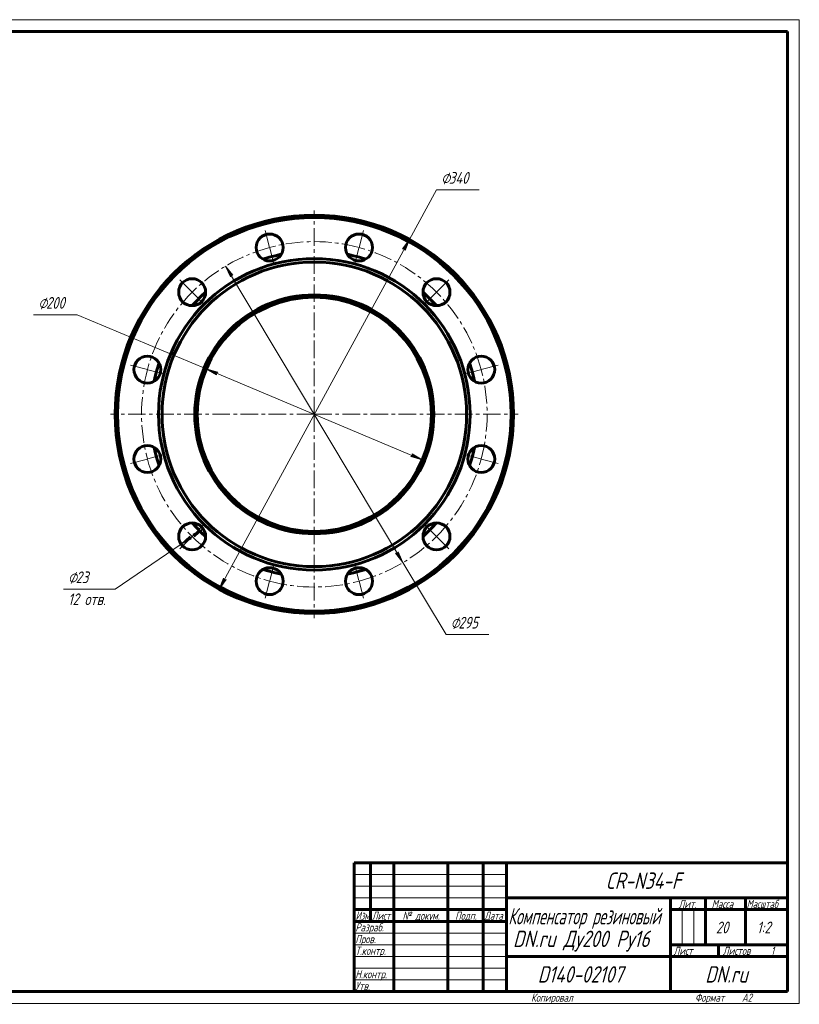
# Model space of a CAD drawing. Header units: millimetres. Extents: x 0 to 594, y 0 to 420.
# Tile 2 of 2: x 261 to 594, y 0 to 420. Entities that reach past the tile are written whole.
import ezdxf

# ---------------------------------------------------------------- set-up
doc = ezdxf.new("R2010")
doc.units = ezdxf.units.MM
for name, pattern in [('K5LT_AXLED', [12, 7.5, -1.5, 1.5, -1.5]), ('K5LT_BASIC', [0]), ('K5LT_THIN', [0])]:
    doc.linetypes.add(name, pattern=pattern)
doc.layers.add('Системный слой', color=7, linetype='Continuous')
doc.layers.add('Системный слой (1)', color=251, linetype='Continuous', true_color=0x6c6c6c)
doc.styles.add('KDIMTEXTSTYLE', font='txt', dxfattribs={"width": 0.96, "oblique": 15, "height": 5})
doc.styles.add('KTEXTSTYLE', font='txt', dxfattribs={"width": 0.96, "height": 5})
doc.dimstyles.new('KDIMSTYLE (0.50)', dxfattribs={"dimtxt": 5, "dimasz": 1, "dimexe": 2, "dimexo": 0, "dimgap": 1, "dimtad": 1, "dimlfac": 2, "dimtxsty": 'KDIMTEXTSTYLE', "dimsah": 1, "dimcen": 0, "dimdle": 1, "dimadec": 0, "dimazin": 0, "dimtfac": 0.667, "dimtmove": 0, "dimatfit": 3, "dimfxl": 1, "dimtvp": 1, "dimtolj": 1, "dimtzin": 0, "dimarcsym": 0})

# ---------------------------------------------------------------- blocks, each defined once
blk = doc.blocks.new('U0')
at = {"layer": 'Системный слой (1)', "color": 143, "linetype": 'K5LT_BASIC', "lineweight": 60, "true_color": 0x33acca}
for p, q in [((372.87, 319.82), (370.27, 319.23)), ((403.73, 319.23), (401.13, 319.82)), ((367.67, 318.54), (365.08, 317.73)), ((370.27, 319.23), (367.67, 318.54)), ((406.33, 318.54), (403.73, 319.23)), ((408.92, 317.73), (406.33, 318.54)), ((340.6, 303.6), (338.63, 301.77)), ((435.37, 301.77), (433.4, 303.6)), ((336.73, 299.87), (334.9, 297.9)), ((338.63, 301.77), (336.73, 299.87)), ((437.27, 299.87), (435.37, 301.77)), ((439.1, 297.9), (437.27, 299.87)), ((320.77, 273.42), (319.96, 270.83)), ((454.04, 270.83), (453.23, 273.42)), ((319.96, 270.83), (319.27, 268.23)), ((454.73, 268.23), (454.04, 270.83)), ((319.27, 268.23), (318.68, 265.63)), ((455.32, 265.63), (454.73, 268.23)), ((318.68, 237.37), (319.27, 234.77)), ((454.73, 234.77), (455.32, 237.37)), ((319.27, 234.77), (319.96, 232.17)), ((319.96, 232.17), (320.77, 229.58)), ((453.23, 229.58), (454.04, 232.17)), ((454.04, 232.17), (454.73, 234.77)), ((334.9, 205.1), (336.73, 203.13)), ((336.73, 203.13), (338.63, 201.23)), ((435.37, 201.23), (437.27, 203.13)), ((437.27, 203.13), (439.1, 205.1)), ((338.63, 201.23), (340.6, 199.4)), ((433.4, 199.4), (435.37, 201.23)), ((365.08, 185.27), (367.67, 184.46)), ((406.33, 184.46), (408.92, 185.27)), ((367.67, 184.46), (370.27, 183.77)), ((370.27, 183.77), (372.87, 183.18)), ((401.13, 183.18), (403.73, 183.77)), ((403.73, 183.77), (406.33, 184.46))]:
    blk.add_line(p, q, dxfattribs=at)
blk = doc.blocks.new('U1')
at = {"layer": 'Системный слой (1)', "color": 30, "linetype": 'K5LT_AXLED', "lineweight": 18, "true_color": 0xff8000}
for q in [(387, 338.5), (300, 251.5), (474, 251.5), (387, 164.5)]:
    blk.add_line((387, 251.5), q, dxfattribs=at)
blk = doc.blocks.new('U2')
at = {"layer": 'Системный слой (1)', "color": 30, "linetype": 'K5LT_AXLED', "lineweight": 18, "true_color": 0xff8000}
for p, q in [((367.91, 322.74), (365.91, 330.22)), ((406.09, 322.74), (408.09, 330.22)), ((369.92, 315.25), (367.91, 322.74)), ((404.08, 315.25), (406.09, 322.74)), ((334.85, 303.65), (329.37, 309.13)), ((439.15, 303.65), (444.63, 309.13)), ((340.33, 298.17), (334.85, 303.65)), ((433.67, 298.17), (439.15, 303.65)), ((315.76, 270.59), (308.28, 272.59)), ((323.25, 268.58), (315.76, 270.59)), ((450.75, 268.58), (458.24, 270.59)), ((458.24, 270.59), (465.72, 272.59)), ((315.76, 232.41), (308.28, 230.41)), ((323.25, 234.42), (315.76, 232.41)), ((450.75, 234.42), (458.24, 232.41)), ((458.24, 232.41), (465.72, 230.41)), ((340.33, 204.83), (334.85, 199.35)), ((433.67, 204.83), (439.15, 199.35)), ((334.85, 199.35), (329.37, 193.87)), ((439.15, 199.35), (444.63, 193.87)), ((369.92, 187.75), (367.91, 180.26)), ((404.08, 187.75), (406.09, 180.26)), ((367.91, 180.26), (365.91, 172.78)), ((406.09, 180.26), (408.09, 172.78))]:
    blk.add_line(p, q, dxfattribs=at)
for start, end in [(75, 105), (105, 135), (45, 75), (135, 165), (15, 45), (165, 195), (345, 15), (195, 225), (315, 345), (225, 255), (285, 315), (255, 285)]:
    blk.add_arc((387, 251.5), 73.75, start, end, dxfattribs=at)
blk = doc.blocks.new('D2')
at = {"layer": 'Системный слой (1)'}
for points in [[(425.81, 321.46), (427.62, 326.17), (424.65, 322.09), (425.47, 322.21)], [(346.38, 176.83), (349.35, 180.91), (348.53, 180.79), (348.19, 181.54)]]:
    blk.add_hatch(color=7, dxfattribs=at).paths.add_polyline_path(points)
at = {"layer": 'Системный слой (1)', "color": 7, "linetype": 'K5LT_THIN', "lineweight": 18, "true_color": 0xffffff}
for p, q in [((346.38, 176.83), (427.62, 326.17)), ((424.65, 322.09), (427.62, 326.17)), ((427.62, 326.17), (425.81, 321.46)), ((425.47, 322.21), (424.65, 322.09)), ((425.81, 321.46), (425.47, 322.21)), ((346.38, 176.83), (348.19, 181.54)), ((349.35, 180.91), (346.38, 176.83)), ((348.19, 181.54), (348.53, 180.79)), ((348.53, 180.79), (349.35, 180.91))]:
    blk.add_line(p, q, dxfattribs=at)
blk.add_arc((387, 251.5), 85, 180, 242.8013, dxfattribs=at)
blk.add_arc((387, 251.5), 85, 180, 242.8013, dxfattribs=at)
blk.add_wipeout([(441.15, 348.36), (441.15, 355.74), (454.83, 355.74), (454.83, 348.36)]).dxf.layer = 'Системный слой (1)'
for p, q in [((427.62, 326.17), (439.15, 347.36)), ((439.15, 347.36), (457.4, 347.36))]:
    blk.add_line(p, q, dxfattribs=at)
at = {"layer": 'Системный слой (1)', "color": 7, "char_height": 5, "attachment_point": 1, "style": 'KTEXTSTYLE'}
for s, insert in [('\\fArial|b0|c204|p34;\\H5.0;\\W1.000;\\Q15;\\fGOST Type AU|b0|i0|c204|p34;\\Q15;\\W0.960;⌀', (441.15, 354.95)), ('\\fArial|b0|c204|p34;\\H5.0;\\W1.000;\\Q15;\\fGOST Type AU|b0|i0|c204|p34;\\Q15;\\W0.960;340', (444.46, 354.95))]:
    blk.add_mtext(s, dxfattribs=dict(at, insert=insert))
blk = doc.blocks.new('KDIMARROW_01')
at = {"layer": 'Системный слой'}
blk.add_hatch(color=0, dxfattribs=at).paths.add_polyline_path([(-5, -0.66), (0, 0), (-5, 0.66), (-4.5, 0)])
at = {"layer": 'Системный слой', "color": 0, "linetype": 'K5LT_THIN', "lineweight": 18}
for p, q in [((-4.5, 0), (-5, 0.66)), ((-5, 0.66), (0, 0)), ((0, 0), (-5, -0.66)), ((-5, -0.66), (-4.5, 0))]:
    blk.add_line(p, q, dxfattribs=at)
at = {"layer": 'Системный слой (1)', "color": 0, "linetype": 'K5LT_THIN', "lineweight": 18}
blk.add_line((152.15, 251.5), (151.65, 251.5), dxfattribs=at)
blk = doc.blocks.new('D3')
at = {"layer": 'Системный слой (1)'}
for points in [[(352.29, 310.85), (349.16, 314.8), (351.16, 310.17), (351.47, 310.94)], [(424.84, 188.2), (422.84, 192.83), (422.53, 192.06), (421.71, 192.15)]]:
    blk.add_hatch(color=7, dxfattribs=at).paths.add_polyline_path(points)
at = {"layer": 'Системный слой (1)', "color": 7, "linetype": 'K5LT_THIN', "lineweight": 18, "true_color": 0xffffff}
for p, q in [((349.16, 314.8), (352.29, 310.85)), ((351.16, 310.17), (349.16, 314.8)), ((349.16, 314.8), (424.84, 188.2)), ((351.47, 310.94), (351.16, 310.17)), ((352.29, 310.85), (351.47, 310.94)), ((424.84, 188.2), (421.71, 192.15)), ((421.71, 192.15), (422.53, 192.06)), ((422.53, 192.06), (422.84, 192.83)), ((422.84, 192.83), (424.84, 188.2))]:
    blk.add_line(p, q, dxfattribs=at)
blk.add_wipeout([(445.21, 158.46), (445.21, 165.84), (458.9, 165.84), (458.9, 158.46)]).dxf.layer = 'Системный слой (1)'
for p, q in [((424.84, 188.2), (443.21, 157.46)), ((443.21, 157.46), (461.47, 157.46))]:
    blk.add_line(p, q, dxfattribs=at)
at = {"layer": 'Системный слой (1)', "color": 7, "char_height": 5, "attachment_point": 1, "style": 'KTEXTSTYLE'}
for s, insert in [('\\fArial|b0|c204|p34;\\H5.0;\\W1.000;\\Q15;\\fGOST Type AU|b0|i0|c204|p34;\\Q15;\\W0.960;⌀', (445.21, 165.04)), ('\\fArial|b0|c204|p34;\\H5.0;\\W1.000;\\Q15;\\fGOST Type AU|b0|i0|c204|p34;\\Q15;\\W0.960;295', (448.52, 165.04))]:
    blk.add_mtext(s, dxfattribs=dict(at, insert=insert))
blk = doc.blocks.new('D4')
at = {"layer": 'Системный слой (1)'}
for points in [[(345.05, 269.12), (345.77, 269.54), (340.9, 270.87), (345.26, 268.32)], [(433.1, 232.13), (428.74, 234.68), (428.95, 233.88), (428.23, 233.46)]]:
    blk.add_hatch(color=7, dxfattribs=at).paths.add_polyline_path(points)
at = {"layer": 'Системный слой (1)', "color": 7, "linetype": 'K5LT_THIN', "lineweight": 18, "true_color": 0xffffff}
for p, q in [((340.9, 270.87), (285.84, 294)), ((340.9, 270.87), (345.77, 269.54)), ((345.26, 268.32), (340.9, 270.87)), ((433.1, 232.13), (340.9, 270.87)), ((345.77, 269.54), (345.05, 269.12)), ((345.05, 269.12), (345.26, 268.32)), ((428.23, 233.46), (428.95, 233.88)), ((433.1, 232.13), (428.23, 233.46)), ((428.95, 233.88), (428.74, 234.68)), ((428.74, 234.68), (433.1, 232.13))]:
    blk.add_line(p, q, dxfattribs=at)
blk.add_arc((387, 251.5), 50, 270, 339.5024, dxfattribs=at)
blk.add_arc((387, 251.5), 50, 270, 339.5024, dxfattribs=at)
blk.add_wipeout([(269.19, 295), (269.19, 302.38), (283.26, 302.38), (283.26, 295)]).dxf.layer = 'Системный слой (1)'
blk.add_line((285.84, 294), (267.19, 294), dxfattribs=at)
at = {"layer": 'Системный слой (1)', "color": 7, "char_height": 5, "attachment_point": 1, "style": 'KTEXTSTYLE'}
for s, insert in [('\\fArial|b0|c204|p34;\\H5.0;\\W1.000;\\Q15;\\fGOST Type AU|b0|i0|c204|p34;\\Q15;\\W0.960;⌀', (269.19, 301.59)), ('\\fArial|b0|c204|p34;\\H5.0;\\W1.000;\\Q15;\\fGOST Type AU|b0|i0|c204|p34;\\Q15;\\W0.960;200', (272.5, 301.59))]:
    blk.add_mtext(s, dxfattribs=dict(at, insert=insert))
blk = doc.blocks.new('D5')
at = {"layer": 'Системный слой (1)'}
for points in [[(335.84, 199.23), (339.59, 202.6), (335.1, 200.32), (335.88, 200.06)], [(330.11, 196.1), (334.6, 198.38), (333.82, 198.64), (333.86, 199.47)]]:
    blk.add_hatch(color=7, dxfattribs=at).paths.add_polyline_path(points)
at = {"layer": 'Системный слой (1)', "color": 7, "linetype": 'K5LT_THIN', "lineweight": 18, "true_color": 0xffffff}
for p, q in [((339.59, 202.6), (330.11, 196.1)), ((335.1, 200.32), (339.59, 202.6)), ((339.59, 202.6), (335.84, 199.23)), ((330.11, 196.1), (333.86, 199.47)), ((334.6, 198.38), (330.11, 196.1)), ((333.86, 199.47), (333.82, 198.64)), ((333.82, 198.64), (334.6, 198.38)), ((335.88, 200.06), (335.1, 200.32)), ((335.84, 199.23), (335.88, 200.06)), ((330.11, 196.1), (302, 176.83))]:
    blk.add_line(p, q, dxfattribs=at)
blk.add_wipeout([(281.88, 168.45), (281.88, 185.22), (299.27, 185.22), (299.27, 168.45)]).dxf.layer = 'Системный слой (1)'
blk.add_line((302, 176.83), (279.88, 176.83), dxfattribs=at)
at = {"layer": 'Системный слой (1)', "color": 7, "char_height": 5, "attachment_point": 1, "style": 'KTEXTSTYLE'}
for s, insert in [('\\fArial|b0|c204|p34;\\H5.0;\\W1.000;\\Q15;\\fGOST Type AU|b0|i0|c204|p34;\\Q15;\\W0.960;⌀', (281.88, 184.42)), ('\\fArial|b0|c204|p34;\\H5.0;\\W1.000;\\Q15;\\fGOST Type AU|b0|i0|c204|p34;\\Q15;\\W0.960;23', (285.18, 184.42)), ('\\fArial|b0|c204|p34;\\H5.0;\\W1.000;\\Q15;\\fGOST Type AU|b0|i0|c204|p34;\\Q15;\\W0.960;12 отв.', (281.88, 175.04))]:
    blk.add_mtext(s, dxfattribs=dict(at, insert=insert))
blk = doc.blocks.new('U3')
at = {"color": 7, "linetype": 'K5LT_THIN', "lineweight": 18, "true_color": 0xffffff}
for p, q in [((0, 420), (594, 420)), ((594, 420), (594, 0)), ((404, 55), (469, 55)), ((404, 50), (469, 50)), ((404, 45), (469, 45)), ((543.96, 25), (543.96, 40)), ((548.98, 25), (548.98, 40)), ((404, 30), (469, 30)), ((404, 25), (469, 25)), ((404, 20), (469, 20)), ((404, 15), (469, 15)), ((404, 10), (469, 10)), ((594, 0), (0, 0))]:
    blk.add_line(p, q, dxfattribs=at)
at = {"color": 143, "linetype": 'K5LT_BASIC', "lineweight": 60, "true_color": 0x33acca}
for p, q in [((20, 415), (589, 415)), ((589, 415), (589, 5)), ((404, 60), (589, 60)), ((404, 5), (404, 60)), ((411, 35), (411, 60)), ((421, 5), (421, 60)), ((444, 5), (444, 60)), ((459, 5), (459, 60)), ((469, 5), (469, 60)), ((469, 45), (589, 45)), ((539, 5), (539, 45)), ((554, 25), (554, 45)), ((571, 25), (571, 45)), ((404, 40), (469, 40)), ((539, 40), (554, 40)), ((554, 40), (589, 40)), ((404, 35), (469, 35)), ((539, 25), (589, 25)), ((559.57, 20), (559.57, 25)), ((469, 20), (539, 20)), ((539, 20), (589, 20)), ((589, 5), (20, 5))]:
    blk.add_line(p, q, dxfattribs=at)
at = {"color": 7, "attachment_point": 1, "style": 'KTEXTSTYLE'}
for s, insert, char_height in [('\\fArial|b0|c204|p34;\\H5.0;\\W1.000;\\Q15;\\fGOST Type AU|b0|i0|c204|p34;\\Q15;\\W0.960;\\H7.00;CR-N34-F', (511.34, 55.86), 7), ('\\fArial|b0|c204|p34;\\H5.0;\\W1.000;\\Q15;\\fGOST Type AU|b0|i0|c204|p34;\\Q15;\\W0.960;\\H3.50;Лит.', (542.47, 44.18), 3.5), ('\\fArial|b0|c204|p34;\\H5.0;\\W1.000;\\Q15;\\fGOST Type AU|b0|i0|c204|p34;\\Q15;\\W0.960;\\H3.50;Масса', (556.58, 44.18), 3.5), ('\\fArial|b0|c204|p34;\\H5.0;\\W1.000;\\Q15;\\fGOST Type AU|b0|i0|c204|p34;\\Q15;\\W0.926;\\H3.50;Масштаб', (571.52, 44.18), 3.5), ('\\fArial|b0|c204|p34;\\H5.0;\\W1.000;\\Q15;\\fGOST Type AU|b0|i0|c204|p34;\\Q15;\\W0.786;\\H3.50;Изм.', (404.62, 39.18), 3.5), ('\\fArial|b0|c204|p34;\\H5.0;\\W1.000;\\Q15;\\fGOST Type AU|b0|i0|c204|p34;\\Q15;\\W0.800;\\H3.50;Лист', (411.61, 39.18), 3.5), ('\\fArial|b0|c204|p34;\\H5.0;\\W1.000;\\Q15;\\fGOST Type AU|b0|i0|c204|p34;\\Q15;\\W0.960;\\H3.50;№ докум.', (424.63, 39.18), 3.5), ('\\fArial|b0|c204|p34;\\H5.0;\\W1.000;\\Q15;\\fGOST Type AU|b0|i0|c204|p34;\\Q15;\\W0.960;\\H3.50;Подп.', (447.1, 39.18), 3.5), ('\\fArial|b0|c204|p34;\\H5.0;\\W1.000;\\Q15;\\fGOST Type AU|b0|i0|c204|p34;\\Q15;\\W0.800;\\H3.50;Дата', (459.61, 39.18), 3.5), ('\\fArial|b0|c204|p34;\\H5.0;\\W1.000;\\Q15;\\fGOST Type AU|b0|i0|c204|p34;\\Q15;\\W0.759;\\H7.00;Компенсатор резиновый', (469.78, 40.69), 7), ('\\fArial|b0|c204|p34;\\H5.0;\\W1.000;\\Q15;\\fGOST Type AU|b0|i0|c204|p34;\\Q15;\\W0.960;\\H3.50;Разраб.', (404.5, 34.18), 3.5), ('\\fArial|b0|c204|p34;\\H5.0;\\W1.000;\\Q15;\\fGOST Type AU|b0|i0|c204|p34;\\Q15;\\W0.960;20', (558.42, 34.9), 5), ('\\fArial|b0|c204|p34;\\H5.0;\\W1.000;\\Q15;\\fGOST Type AU|b0|i0|c204|p34;\\Q15;\\W0.960;{\\c16737820;1:2}', (575.92, 34.9), 5), ('\\fArial|b0|c204|p34;\\H5.0;\\W1.000;\\Q15;\\fGOST Type AU|b0|i0|c204|p34;\\Q15;\\W0.960;\\H7.00;DN.ru Ду200 Ру16', (471.8, 31.02), 7), ('\\fArial|b0|c204|p34;\\H5.0;\\W1.000;\\Q15;\\fGOST Type AU|b0|i0|c204|p34;\\Q15;\\W0.960;\\H3.50;Пров.', (404.5, 29.18), 3.5), ('\\fArial|b0|c204|p34;\\H5.0;\\W1.000;\\Q15;\\fGOST Type AU|b0|i0|c204|p34;\\Q15;\\W0.960;\\H3.50;Т.контр.', (404.5, 24.18), 3.5), ('\\fArial|b0|c204|p34;\\H5.0;\\W1.000;\\Q15;\\fGOST Type AU|b0|i0|c204|p34;\\Q15;\\W0.960;\\H3.50;Лист', (540.32, 24.18), 3.5), ('\\fArial|b0|c204|p34;\\H5.0;\\W1.000;\\Q15;\\fGOST Type AU|b0|i0|c204|p34;\\Q15;\\W0.960;\\H3.50;Листов', (561.36, 24.18), 3.5), ('\\fArial|b0|c204|p34;\\H5.0;\\W1.000;\\Q15;\\fGOST Type AU|b0|i0|c204|p34;\\Q15;\\W0.960;\\H3.50;1', (581.91, 24.18), 3.5), ('\\fArial|b0|c204|p34;\\H5.0;\\W1.000;\\Q15;\\fGOST Type AU|b0|i0|c204|p34;\\Q15;\\W0.960;\\H3.50;Н.контр.', (404.5, 14.18), 3.5), ('\\fArial|b0|c204|p34;\\H5.0;\\W1.000;\\Q15;\\fGOST Type AU|b0|i0|c204|p34;\\Q15;\\W0.960;\\H7.00;D140-02107', (482.35, 15.86), 7), ('\\fArial|b0|c204|p34;\\H5.0;\\W1.000;\\Q15;\\fGOST Type AU|b0|i0|c204|p34;\\Q15;\\W0.960;\\H7.00;DN.ru', (553.84, 15.86), 7), ('\\fArial|b0|c204|p34;\\H5.0;\\W1.000;\\Q15;\\fGOST Type AU|b0|i0|c204|p34;\\Q15;\\W0.960;\\H3.50;Утв.', (404.5, 9.18), 3.5), ('\\fArial|b0|c204|p34;\\H5.0;\\W1.000;\\Q15;\\fGOST Type AU|b0|i0|c204|p34;\\Q15;\\W0.960;\\H3.50;Копировал', (479.5, 4.18), 3.5), ('\\fArial|b0|c204|p34;\\H5.0;\\W1.000;\\Q15;\\fGOST Type AU|b0|i0|c204|p34;\\Q15;\\W0.960;\\H3.50;Формат', (549.5, 4.18), 3.5), ('\\fArial|b0|c204|p34;\\H5.0;\\W1.000;\\Q15;\\fGOST Type AU|b0|i0|c204|p34;\\Q15;\\W0.960;\\H3.50;A2', (569.5, 4.18), 3.5)]:
    blk.add_mtext(s, dxfattribs=dict(at, insert=insert, char_height=char_height))

msp = doc.modelspace()

# ---------------------------------------------------------------- linework, layer by layer
at = {"layer": 'Системный слой (1)', "color": 143, "linetype": 'K5LT_BASIC', "lineweight": 60, "true_color": 0x33acca}
for centre, radius in [((386.9995, 251.4995), 84), ((367.9116, 322.7366), 5.75), ((406.0874, 322.7366), 5.75), ((386.9995, 251.4995), 66.5), ((386.9995, 251.4995), 65), ((334.8504, 303.6487), 5.75), ((439.1486, 303.6487), 5.75), ((386.9995, 251.4995), 51), ((315.7625, 270.5874), 5.75), ((458.2365, 270.5874), 5.75), ((315.7625, 232.4116), 5.75), ((458.2365, 232.4116), 5.75), ((334.8504, 199.3504), 5.75), ((439.1486, 199.3504), 5.75), ((367.9116, 180.2625), 5.75), ((406.0874, 180.2625), 5.75)]:
    msp.add_circle(centre, radius, dxfattribs=at)
for radius, start, end in [(85, 0, 180), (50, 90, 270), (50, 270, 90), (85, 180, 0)]:
    msp.add_arc((386.9995, 251.4995), radius, start, end, dxfattribs=at)

# ---------------------------------------------------------------- block references
at = {"layer": 'Системный слой (1)'}
for name in ['U1', 'U2', 'U0']:
    msp.add_blockref(name, (0, 0), dxfattribs=at)

# ---------------------------------------------------------------- next in the draw order: dimensions: what is measured, and where the dimension line sits
at = {"layer": 'Системный слой (1)', "color": 7}
dim = msp.add_diameter_dim_2p(p1=(305.7606, 102.1669), p2=(468.2384, 400.8322), dimstyle='KDIMSTYLE (0.50)', override={"dimtih": 1, "dimtoh": 1, "dimpost": '\\fGOST Type AU|b0|c204|p34;\\H5.0;\\W0.960;\\Q15;<>', "dimblk1": 'KDIMARROW_01', "dimblk2": 'KDIMARROW_01', "dimclrt": 7, "dimtol": 1, "dimtp": 0, "dimtm": 0, "dimtdec": 5, "dimtmove": 1, "dimatfit": 2, "dimtolj": 1}, dxfattribs=at)
dim.commit()
dim.dimension.update_dxf_attribs({"geometry": 'D2', "text_midpoint": (441.1486, 347.3596), "dimtype": 163})

# ---------------------------------------------------------------- next in the draw order: dimensions: what is measured, and where the dimension line sits
dim = msp.add_diameter_dim_2p(p1=(311.3198, 378.1046), p2=(462.6792, 124.8945), dimstyle='KDIMSTYLE (0.50)', override={"dimtih": 1, "dimtoh": 1, "dimpost": '\\fGOST Type AU|b0|c204|p34;\\H5.0;\\W0.960;\\Q15;<>', "dimblk1": 'KDIMARROW_01', "dimblk2": 'KDIMARROW_01', "dimclrt": 7, "dimtol": 1, "dimtp": 0, "dimtm": 0, "dimtdec": 5, "dimtmove": 1, "dimatfit": 2, "dimtolj": 1}, dxfattribs=at)
dim.commit()
dim.dimension.update_dxf_attribs({"geometry": 'D3', "text_midpoint": (445.2145, 157.4572), "dimtype": 163})

# ---------------------------------------------------------------- next in the draw order: dimensions: what is measured, and where the dimension line sits
dim = msp.add_diameter_dim_2p(p1=(479.1932, 212.7655), p2=(294.8058, 290.2335), dimstyle='KDIMSTYLE (0.50)', override={"dimtih": 1, "dimtoh": 1, "dimpost": '\\fGOST Type AU|b0|c204|p34;\\H5.0;\\W0.960;\\Q15;<>', "dimblk1": 'KDIMARROW_01', "dimblk2": 'KDIMARROW_01', "dimclrt": 7, "dimtol": 1, "dimtp": 0, "dimtm": 0, "dimtdec": 5, "dimtmove": 1, "dimatfit": 2, "dimtolj": 1}, dxfattribs=at)
dim.commit()
dim.dimension.update_dxf_attribs({"geometry": 'D4', "text_midpoint": (283.8421, 293.9995), "dimtype": 163})

# ---------------------------------------------------------------- next in the draw order: dimensions: what is measured, and where the dimension line sits
dim = msp.add_diameter_dim_2p(p1=(344.336, 205.8522), p2=(325.3648, 192.8486), dimstyle='KDIMSTYLE (0.50)', override={"dimtih": 1, "dimtoh": 1, "dimpost": '\\fGOST Type AU|b0|c204|p34;\\H5.0;\\W0.960;\\Q15;<>\\X\\fGOST Type AU|b0|c204|p34;\\H5.0;\\W0.960;\\Q15;\\fGOST Type AU|b0|i0|c204|p34;\\Q15;12 отв.', "dimblk1": 'KDIMARROW_01', "dimblk2": 'KDIMARROW_01', "dimclrt": 7, "dimtol": 1, "dimtp": 0, "dimtm": 0, "dimtdec": 5, "dimtmove": 1, "dimatfit": 2, "dimtolj": 1}, dxfattribs=at)
dim.commit()
dim.dimension.update_dxf_attribs({"geometry": 'D5', "text_midpoint": (299.9995, 176.8332)})

# ---------------------------------------------------------------- next in the draw order: block references
msp.add_blockref('U3', (0, 0))

doc.saveas('drawing.dxf')
